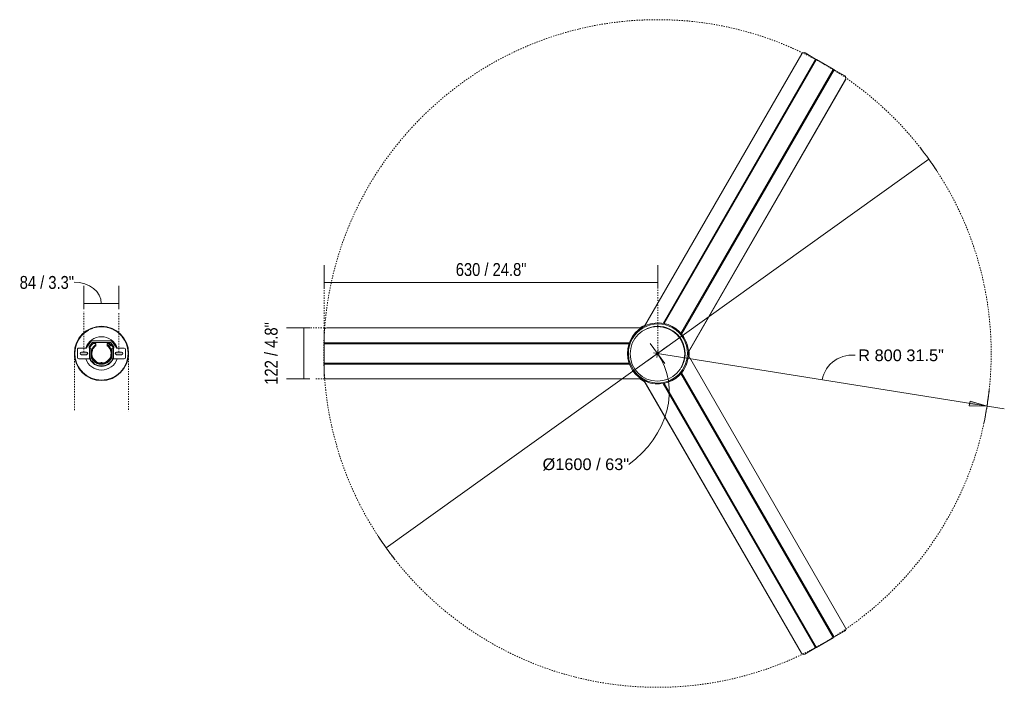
# Model space of a CAD drawing. Header units: millimetres. Extents: x 5554 to 11530, y -551 to 7395.
# Tile 3 of 3: x 9170 to 11530, y 5795 to 7395. Entities that reach past the tile are written whole.
import ezdxf

# ---------------------------------------------------------------- set-up
doc = ezdxf.new("R2010")
doc.units = ezdxf.units.MM
doc.linetypes.add('Dash', pattern=[6, 3, -3])
for name, color, linetype, lineweight in [('0_23', 7, 'Continuous', 9), ('0_87', 7, 'Continuous', 9), ('Aparatos eléctricos', 7, 'Continuous', 9), ('Cotas', 7, 'Continuous', 9), ('Cotas-14', 7, 'Continuous', 9), ('Elementos de detalle', 7, 'Continuous', 9), ('Lighthing Fixture Detail Wide Black', 7, 'Continuous', 20)]:
    doc.layers.add(name, color=color, linetype=linetype, lineweight=lineweight)
doc.layers.add('Lighthing Fixture Dim Grey Dash', color=7, linetype='Dash', lineweight=9, true_color=0xd2d2d2)
doc.styles.add('Arial', font='arial.ttf', dxfattribs={"height": 28})
doc.styles.add('Arial Narrow', font='ARIALN.TTF', dxfattribs={"height": 30.8})
doc.dimstyles.new('Diameter_-_3mm_Arial', dxfattribs={"dimscale": 304.8, "dimtxt": 28.567263, "dimasz": 0, "dimexe": 0.110236, "dimexo": 0, "dimgap": 0.068898, "dimtad": 3, "dimjust": 3, "dimtih": 1, "dimtoh": 1, "dimdec": 0, "dimzin": 0, "dimdsep": 46, "dimtxsty": 'Arial', "dimblk1": 'NONE', "dimblk2": 'NONE', "dimsah": 1, "dimcen": 0.09, "dimadec": 0, "dimazin": 0, "dimtfac": 1, "dimtdec": 4, "dimtix": 1, "dimtmove": 0, "dimatfit": 2, "dimfxl": 1, "dimtvp": 1, "dimtolj": 1, "dimtzin": 0, "dimarcsym": 2})
doc.dimstyles.new('FARO_-_2_2mm_Arial_Narrow_mm_Inch_Left', dxfattribs={"dimscale": 304.8, "dimtxt": 31.521674, "dimasz": 0, "dimexe": 0.137795, "dimexo": 0.0625, "dimgap": 0.022966, "dimtad": 1, "dimdec": 0, "dimzin": 0, "dimdsep": 46, "dimtxsty": 'Arial Narrow', "dimblk1": 'NONE', "dimblk2": 'NONE', "dimsah": 1, "dimcen": 0.09, "dimadec": 0, "dimazin": 0, "dimtfac": 1, "dimtdec": 4, "dimtix": 1, "dimtmove": 2, "dimatfit": 3, "dimfxl": 0.045932, "dimfxlon": 1, "dimtvp": 1, "dimtolj": 1, "dimtzin": 0, "dimarcsym": 2})
doc.dimstyles.new('FARO_-_2_2mm_Arial_Narrow_mm_Inch_Right', dxfattribs={"dimscale": 304.8, "dimtxt": 31.521674, "dimasz": 0, "dimexe": 0.137795, "dimexo": 0.0625, "dimgap": 0.022966, "dimtad": 1, "dimdec": 0, "dimzin": 0, "dimdsep": 46, "dimtxsty": 'Arial Narrow', "dimblk1": 'NONE', "dimblk2": 'NONE', "dimsah": 1, "dimcen": 0.09, "dimadec": 0, "dimazin": 0, "dimtfac": 1, "dimtdec": 4, "dimtix": 1, "dimtmove": 1, "dimatfit": 3, "dimfxl": 0.045932, "dimfxlon": 1, "dimtvp": 1, "dimtolj": 1, "dimtzin": 0, "dimarcsym": 2})
doc.dimstyles.new('FARO_-_2_2mm_Arial_Narrow_mm_Inch_Right_1', dxfattribs={"dimscale": 304.8, "dimtxt": 31.521674, "dimasz": 0, "dimexe": 0.137795, "dimexo": 0.0625, "dimgap": 0.022966, "dimtad": 1, "dimdec": 0, "dimzin": 0, "dimdsep": 46, "dimtxsty": 'Arial Narrow', "dimblk1": 'NONE', "dimblk2": 'NONE', "dimsah": 1, "dimcen": 0.09, "dimadec": 0, "dimazin": 0, "dimtfac": 1, "dimtdec": 4, "dimtix": 1, "dimtmove": 0, "dimatfit": 3, "dimfxl": 0.045932, "dimfxlon": 1, "dimtvp": 1, "dimtolj": 1, "dimtzin": 0, "dimarcsym": 2})
doc.dimstyles.new('Radial_-_3mm_Arial', dxfattribs={"dimscale": 304.8, "dimtxt": 28.567263, "dimasz": 0.137795, "dimexe": 0.137795, "dimexo": 0, "dimgap": 0.080381, "dimtad": 3, "dimjust": 3, "dimtih": 1, "dimtoh": 1, "dimdec": 0, "dimzin": 0, "dimdsep": 46, "dimtxsty": 'Arial', "dimsah": 1, "dimcen": 0.09, "dimdle": 0.137795, "dimadec": 0, "dimazin": 0, "dimtfac": 1, "dimtdec": 4, "dimtix": 1, "dimtmove": 0, "dimatfit": 2, "dimfxl": 1, "dimtvp": 1, "dimtfill": 1, "dimtolj": 1, "dimtzin": 0, "dimarcsym": 2})

# ---------------------------------------------------------------- blocks, each defined once
blk = doc.blocks.new('34287 - 34287 CRUISER XL Black fan with DC motor-590813-Planta_PDF Fixing Holes')
at = {"layer": '0_23'}
for p, q in [((-13, 28.5), (-13, 54.5)), ((-10, 57.5), (10, 57.5)), ((13, 54.5), (13, 36.5)), ((-14.1, 27.5), (-14.3, 27.5)), ((-13, 28.1), (-13.9, 26.6)), ((-12, 23.1), (-13.9, 26.6)), ((13, 28.5), (-13, 28.5)), ((-13, 28.5), (-13, 25.5)), ((13, 25.5), (-13, 25.5)), ((13, 36.5), (28.7, 25.5)), ((16, 29.5), (13, 29.5)), ((13, 29.5), (13, 28.5)), ((13, 25.5), (13, 28.5)), ((13, 28), (13.3, 28)), ((14.3, 27.5), (14.1, 27.5)), ((26, 22.5), (16, 29.5)), ((-26, 1.5), (-26, 0)), ((-26, 0), (-26, -1.5)), ((-23.5, 1.5), (-25, 1.5)), ((-23.5, -1.5), (-23.5, 1.5)), ((-23.5, 1.5), (-21.5, 1.5)), ((-21.5, 1.5), (-21.5, -1.5)), ((-21.5, 1.5), (-21.5, -1.5)), ((24, 13.5), (21, 13.5)), ((24, 19.6), (24, 13.5)), ((26, -22.5), (26, 22.5)), ((30, 23), (30, -23)), ((-25, -1.5), (-23.5, -1.5)), ((-23.5, -1.5), (-21.5, -1.5)), ((-13.9, -26.6), (-12, -23.1)), ((16, -29.5), (26, -22.5)), ((21, -13.5), (24, -13.5)), ((24, -13.5), (24, -19.6)), ((-14.3, -27.5), (-14.1, -27.5)), ((-13, -28.1), (-13.9, -26.6)), ((-13, -25.5), (-13, -28.5)), ((-13, -25.5), (13, -25.5)), ((-13, -54.5), (-13, -28.5)), ((-13, -28.5), (13, -28.5)), ((28.7, -25.5), (13, -36.5)), ((13, -28.5), (13, -25.5)), ((13.3, -28), (13, -28)), ((13, -28.5), (13, -29.5)), ((13, -29.5), (16, -29.5)), ((13, -36.5), (13, -54.5)), ((14.1, -27.5), (14.3, -27.5)), ((10, -57.5), (-10, -57.5))]:
    blk.add_line(p, q, dxfattribs=at)
at = {"layer": '0_23', "flags": 128}
for points in [[(-25, 1.5), (-23.6, 8.2), (-20.5, 14.3), (-15.8, 19.4), (-10, 22.9), (-3.4, 24.8), (3.5, 24.8), (10.1, 22.9), (15.9, 19.3), (20.6, 14.2), (21, 13.5)], [(21, -13.5), (16.6, -18.7), (10.9, -22.5), (4.4, -24.6), (-2.5, -24.9), (-9.2, -23.3), (-15.1, -19.9), (-20, -15), (-23.3, -9), (-24.9, -2.4), (-25, -1.5)]]:
    blk.add_lwpolyline(points, dxfattribs=at)
at = {"layer": '0_23'}
for centre, radius, start, end in [((-10, 54.5), 3, 90, 180), ((10, 54.5), 3, 0, 90), ((0, 0), 31, 114.7939, 245.2061), ((0, 0), 30, 117.5, 242.5), ((0, 0), 25, 32.6836, 176.5602), ((0, 0), 31, 39.268, 64.6792), ((27, 23), 3, 0, 55.008), ((0, 0), 26, 117.4724, 176.6391), ((0, 0), 26, 162.8127, 176.0294), ((0, 0), 26, 149.335, 159.1157), ((0, 0), 23, 35.9413, 176.2607), ((0, 0), 26, 135.1529, 144.5426), ((0, 0), 26, 117.5, 130.9729), ((19.4, 19.4), 2, 90, 270), ((19.4, 19.4), 2, 270, 90), ((0, 0), 26, 183.3827, 222.222), ((0, 0), 26, 184.8315, 201.3503), ((0, 0), 25, 183.4398, 327.3164), ((0, 0), 26, 204.789, 222.1651), ((0, 0), 23, 183.7393, 324.0587), ((-19.4, -19.4), 2, 90, 270), ((-19.4, -19.4), 2, 85.0121, 90), ((-19.4, -19.4), 2, 270, 4.9879), ((-19.4, -19.4), 2, 4.9879, 85.0121), ((0, 0), 26, 227.8349, 242.5), ((0, 0), 31, 295.3208, 320.732), ((27, -23), 3, 304.992, 0), ((-10, -54.5), 3, 180, 270), ((10, -54.5), 3, 270, 0)]:
    blk.add_arc(centre, radius, start, end, dxfattribs=at)
for points in [[(-26, 0), (-26, 0.3), (-26, 0.8), (-26, 1.3), (-26, 1.5)], [(-26, -1.5), (-26, -1.3), (-26, -0.8), (-26, -0.3), (-26, 0)], [(21, 13.5), (21, 13.5), (20.9, 13.5), (20, 13.5), (19.1, 13.5), (18.6, 13.5)], [(18.6, -13.5), (19.1, -13.5), (20, -13.5), (20.9, -13.5), (21, -13.5), (21, -13.5)]]:
    blk.add_open_spline(points, degree=3, dxfattribs=at)
at = {"layer": 'Aparatos eléctricos'}
for p, q in [((-41.4, 48.6), (-35.6, 53)), ((-33.2, 54.6), (-24.5, 59.1)), ((-24.3, 59.2), (-14.9, 62.1)), ((-12, 62.7), (-4.8, 63.7)), ((0, 64), (9.9, 63.1)), ((12.8, 62.6), (19.8, 60.7)), ((22.7, 59.7), (31.6, 55.7)), ((32, 55.4), (39.9, 49.9)), ((42, 48.1), (47.2, 43)), ((-60.1, 21.8), (-57.1, 28.5)), ((-55.9, 31), (-50.5, 39.2)), ((-49.5, 40.4), (-43.8, 46.6)), ((49.3, 40.6), (54, 34.1)), ((55.2, 32.3), (59.4, 23.6)), ((-63.9, -0.9), (-63.3, 9)), ((-62.9, 11.1), (-61.1, 18.8)), ((60.3, 21), (62.3, 14)), ((63, 10.8), (63.8, 3.3)), ((63.9, 0.9), (63.3, -9)), ((-63, -10.8), (-63.8, -3.3)), ((-60.3, -21.2), (-62.3, -14)), ((-55.1, -32.5), (-59.4, -23.6)), ((60.1, -21.8), (57.1, -28.5)), ((62.9, -11.1), (61.1, -18.8)), ((-49.3, -40.6), (-54, -34.1)), ((-42, -48.1), (-47.2, -43)), ((49.5, -40.4), (43.8, -46.6)), ((55.9, -31), (50.5, -39.2)), ((-32, -55.4), (-39.9, -49.9)), ((-22.7, -59.7), (-31.6, -55.7)), ((-12.8, -62.6), (-19.8, -60.7)), ((0, -64), (-9.9, -63.1)), ((12, -62.7), (4.8, -63.7)), ((24.3, -59.2), (14.9, -62.1)), ((33.2, -54.6), (24.5, -59.1)), ((41.4, -48.6), (35.6, -53))]:
    blk.add_line(p, q, dxfattribs=at)
for radius, start, end in [(64, 90, 270), (64, 270, 90), (39.9, 109.0499, 250.9501), (39.9, 289.0499, 70.9501)]:
    blk.add_arc((0, 0), radius, start, end, dxfattribs=at)
blk = doc.blocks.new('34287 - 34287 CRUISER XL Black fan with DC motor-590813-Planta_PDF')
at = {"layer": '0_87'}
for p, q in [((-5, 72.9), (-657.3, 449.5)), ((3.3, 73), (656.8, 450.3)), ((4.1, 73), (657.1, 449.9)), ((656.8, 450.3), (657.1, 449.9)), ((-665.4, 447.5), (-680.1, 422)), ((665, 448.2), (665.2, 447.9)), ((680, 422.1), (665.2, 447.9)), ((-681.2, 420), (-704.4, 379.8)), ((-681.1, 420.3), (-681.2, 420)), ((-681.2, 420), (-48.5, 54.7)), ((-680.1, 422.1), (-681.1, 420.3)), ((-48.2, 54.9), (-681.1, 420.3)), ((-680.1, 422.1), (-46.6, 56.3)), ((680, 422.1), (46.5, 56.4)), ((46.8, 56.2), (680.2, 421.8)), ((681.2, 420.1), (48.5, 54.8)), ((680.2, 421.8), (680, 422.1)), ((681.2, 420.1), (680.2, 421.8)), ((704.4, 379.9), (681.2, 420.2)), ((-705.6, 377.9), (-720.5, 352.1)), ((-705.4, 378.2), (-705.6, 377.9)), ((-705.6, 377.9), (-72.1, 12.1)), ((-704.4, 379.9), (-705.4, 378.2)), ((-72.1, 12.5), (-705.4, 378.2)), ((-704.4, 379.9), (-71.6, 14.5)), ((704.4, 379.9), (71.6, 14.6)), ((71.7, 14.3), (704.6, 379.6)), ((705.5, 377.9), (72.1, 12.2)), ((704.6, 379.6), (704.4, 379.9)), ((705.5, 377.9), (704.6, 379.6)), ((720.2, 352.5), (705.5, 378)), ((-720.6, 351.8), (-720.5, 352.1)), ((-718.4, 343.7), (-718.2, 344.1)), ((-64.9, -33.6), (-718.4, 343.7)), ((-65.3, -32.9), (-718.2, 344.1)), ((65.6, -32.2), (718, 344.5)), ((-60.7, -40.8), (-60.7, -794)), ((61.1, -40.1), (61.1, -794)), ((61.6, -39.4), (61.6, -794)), ((-25.5, -800), (-25.5, -68.5)), ((-23.5, -69.2), (-23.5, -800)), ((-23.2, -800), (-23.2, -69.3)), ((23.2, -800), (23.2, -69.3)), ((25.2, -68.6), (25.2, -800)), ((25.6, -800), (25.6, -68.5)), ((-54.8, -800), (-25.4, -800)), ((-25.5, -800), (-23.5, -800)), ((-23.5, -800), (-23.2, -800)), ((-23.2, -800), (23.3, -800)), ((23.2, -800), (25.2, -800)), ((25.2, -800), (25.6, -800)), ((25.6, -800), (55.3, -800)), ((55.7, -800), (55.3, -800)), ((61.6, -794), (61.1, -794))]:
    blk.add_line(p, q, dxfattribs=at)
at = {"layer": '0_87', "flags": 128}
for points in [[(-665.6, 447.1), (-665.4, 447.5), (-665.1, 447.8)], [(720, 352.9), (720.2, 352.5), (720.4, 352.1)], [(-54.4, -800), (-54.8, -800), (-55.3, -799.9)]]:
    blk.add_lwpolyline(points, dxfattribs=at)
at = {"layer": '0_87'}
for centre, major_axis, start_param, end_param in [((-660.2, 444.5), (-5.2, 3), 4.712389, 6.283185), ((660, 444.9), (5.2, 3), 0, 1.570796), ((-715.3, 349.1), (-5.2, 3), 0, 1.570796), ((715, 349.5), (5.2, 3), 4.712389, 6.283185), ((-54.8, -794), (0, 6), 1.570796, 3.141593), ((55.3, -794), (0, 6), 3.141593, 4.712389)]:
    blk.add_ellipse(centre, major_axis=major_axis, ratio=0.97437, start_param=start_param, end_param=end_param, dxfattribs=at)
at = {"layer": 'Aparatos eléctricos'}
for p, q in [((-7.2, 74.2), (0, 74.6)), ((-4.1, 73.1), (-5.2, 73.1)), ((-4.1, 73.1), (-3.9, 73)), ((0, 74.6), (5.4, 74.2)), ((3.2, 73.2), (3, 73)), ((3.5, 73.2), (3.2, 73.2)), ((5.2, 72.9), (5.4, 73)), ((28.8, 57), (31.6, 55.7)), ((39.2, 50.4), (39.9, 49.9)), ((42, 48.1), (43.3, 46.9)), ((46.6, 43.6), (47.2, 43)), ((49.3, 40.6), (49.8, 40)), ((53.6, 34.7), (54, 34.1)), ((55.1, 32.5), (55.2, 32.3)), ((-65.7, -32), (-66, -31.8)), ((-65.1, -33.5), (-65, -33.8)), ((-65, -33.8), (-64.7, -34)), ((-61.3, -40.1), (-61.3, -39.9)), ((-61.3, -40.1), (-60.6, -41.1)), ((60.5, -41), (60.5, -41.2)), ((61.6, -39.6), (61.8, -39.3)), ((61.8, -39.3), (61.8, -39.1)), ((65.4, -33), (65.2, -33.1)), ((65.4, -33), (65.9, -32))]:
    blk.add_line(p, q, dxfattribs=at)
at = {"layer": 'Aparatos eléctricos', "flags": 128}
for points in [[(-60.7, -43.4), (-60.9, -43.1), (-67, -32.9), (-67.2, -32.3)], [(67.6, -31), (65.5, -35.7), (61.6, -41.8)]]:
    blk.add_lwpolyline(points, dxfattribs=at)
at = {"layer": 'Aparatos eléctricos'}
for radius, start, end in [(70.9, 90, 270), (73.2, 90, 135), (74.6, 90, 95.4337), (74.6, 85.8192, 90), (73.2, 45, 90), (70.9, 270, 90), (73.2, 135, 270), (65, 90, 121.2812), (65, 336.922, 90), (73.2, 270, 45), (64, 37.1563, 67.8985), (64, 29.6202, 30), (74.6, 205.8192, 215.4337), (74.6, 325.8192, 335.4337)]:
    blk.add_arc((0, 0), radius, start, end, dxfattribs=at)
blk = doc.blocks.new('DIMBLOCK9-Planta_PDF Fixing Holes')
at = {"layer": 'Cotas-14', "color": 251, "true_color": 0x5b5b5b}
for p, q in [((9323.1, 6715.1), (9323.1, 6757.1)), ((9407.3, 6715.1), (9407.3, 6757.1)), ((9323.1, 6715.1), (9407.3, 6715.1)), ((9323.1, 6715.1), (9323.1, 6701.1)), ((9407.3, 6715.1), (9407.3, 6701.1))]:
    blk.add_line(p, q, dxfattribs=at)
blk.add_ellipse((9300.1, 6715.1), major_axis=(65.1, 0), ratio=0.781765, start_param=0, end_param=1.570796, dxfattribs=at)
at = {"layer": 'Cotas-14', "color": 0, "insert": (9169.5, 6780.7), "char_height": 30.8, "width": 156.708, "attachment_point": 1, "line_spacing_factor": 0.974696, "style": 'Arial Narrow'}
blk.add_mtext('84 / 3.3"', dxfattribs=at)
blk = doc.blocks.new('_None')
blk = doc.blocks.new('DIMBLOCK10-Planta_PDF')
at = {"layer": 'Cotas-14', "color": 8, "true_color": 0x787878}
for p, q in [((10698.4, 6595), (11348.9, 7060.7)), ((10698.4, 6595), (10047.9, 6129.2)), ((10688.6, 6596.6), (10708.2, 6593.3)), ((10696.8, 6585.2), (10700, 6604.7))]:
    blk.add_line(p, q, dxfattribs=at)
for start, end in [(33.1951, 38.008), (213.1951, 218.008)]:
    blk.add_arc((10698.4, 6595), 800, start, end, dxfattribs=at)
blk.add_ellipse((10527.1, 6472.3), major_axis=(171.3, 122.7), ratio=0.835343, start_param=4.712389, end_param=6.283185, dxfattribs=at)
at = {"layer": 'Cotas-14', "color": 0, "insert": (10423, 6343.6), "char_height": 28, "width": 247.876, "attachment_point": 1, "line_spacing_factor": 0.941778, "style": 'Arial'}
blk.add_mtext('Ø1600 / 63"', dxfattribs=at)
blk = doc.blocks.new('DIMBLOCK11-Planta_PDF')
at = {"layer": 'Cotas-14', "true_color": 0x777777}
blk.add_hatch(color=8, dxfattribs=at).paths.add_polyline_path([(11488.4, 6468.7), (11447.8, 6480.8), (11446, 6469.9)])
at = {"layer": 'Cotas-14', "color": 8, "true_color": 0x777777}
for p, q in [((10722.5, 6612.4), (10674.4, 6577.5)), ((10715.8, 6570.9), (10681, 6619)), ((10698.4, 6595), (11529.9, 6462.1)), ((11447.8, 6480.8), (11446, 6469.9)), ((11446, 6469.9), (11488.4, 6468.7)), ((11488.4, 6468.7), (11447.8, 6480.8))]:
    blk.add_line(p, q, dxfattribs=at)
blk.add_arc((10698.4, 6595), 800, 347.913, 353.929, dxfattribs=at)
blk.add_ellipse((11168.6, 6519.8), major_axis=(-75.2, 12), ratio=0.93667, start_param=4.712389, end_param=6.283185, dxfattribs=at)
at = {"layer": 'Cotas-14', "color": 0, "insert": (11179.8, 6604.6), "char_height": 28, "width": 245.239, "attachment_point": 1, "line_spacing_factor": 0.941778, "style": 'Arial', "bg_fill": 3, "box_fill_scale": 1.25, "bg_fill_color": 256, "bg_fill_true_color": 13158600, "bg_fill_transparency": 0}
blk.add_mtext('R 800 31.5"', dxfattribs=at)
blk = doc.blocks.new('DIMBLOCK12-Planta_PDF')
at = {"layer": 'Cotas-14', "color": 251, "true_color": 0x5b5b5b}
for p, q in [((9850.8, 6656.3), (9808.8, 6656.3)), ((9850.8, 6656.3), (9850.8, 6534)), ((9850.8, 6656.3), (9864.8, 6656.3)), ((9850.8, 6534), (9808.8, 6534)), ((9850.8, 6534), (9864.8, 6534))]:
    blk.add_line(p, q, dxfattribs=at)
at = {"layer": 'Cotas-14', "color": 0, "insert": (9757, 6520.1), "char_height": 30.8, "width": 180.124, "attachment_point": 1, "rotation": 90, "line_spacing_factor": 0.974696, "style": 'Arial Narrow'}
blk.add_mtext('122 / 4.8"', dxfattribs=at)
blk = doc.blocks.new('DIMBLOCK13-Planta_PDF')
at = {"layer": 'Cotas-14', "color": 251, "true_color": 0x5b5b5b}
for p, q in [((9899.8, 6764.8), (9899.8, 6806.8)), ((10699.6, 6764.8), (10699.6, 6806.8)), ((9899.8, 6764.8), (10699.6, 6764.8)), ((9899.8, 6764.8), (9899.8, 6750.8)), ((10699.6, 6764.8), (10699.6, 6750.8))]:
    blk.add_line(p, q, dxfattribs=at)
at = {"layer": 'Cotas-14', "color": 0, "insert": (10214.9, 6811.6), "char_height": 30.8, "width": 203.54, "attachment_point": 1, "line_spacing_factor": 0.974696, "style": 'Arial Narrow'}
blk.add_mtext('630 / 24.8"', dxfattribs=at)

msp = doc.modelspace()

# ---------------------------------------------------------------- hatches: boundary and pattern name
at = {"layer": 'Elementos de detalle', "true_color": 0xc0c0c0}
h = msp.add_hatch(color=9, dxfattribs=at)
h.paths.add_polyline_path([(9329.5, 6592.1), (9330.3, 6592.2), (9331, 6592.5), (9331.7, 6593), (9332.1, 6593.6), (9332.4, 6594.3), (9332.5, 6595.1), (9332.4, 6595.9), (9332.1, 6596.6), (9331.6, 6597.2), (9331, 6597.7), (9330.3, 6598), (9329.5, 6598.1), (9316.8, 6598), (9316, 6597.7), (9315.4, 6597.2), (9314.9, 6596.6), (9314.6, 6595.9), (9314.5, 6595.1), (9314.6, 6594.3), (9314.9, 6593.6), (9315.4, 6593), (9316, 6592.5), (9316.8, 6592.2), (9317.9, 6592.1)])
h.paths.add_polyline_path([(9413.8, 6592.1), (9414.5, 6592.2), (9415.3, 6592.5), (9415.9, 6593), (9416.4, 6593.6), (9416.7, 6594.5), (9416.8, 6595.1), (9416.7, 6595.9), (9416.4, 6596.6), (9415.9, 6597.2), (9415.3, 6597.7), (9414.2, 6598), (9413.8, 6598.1), (9401, 6598), (9400.3, 6597.7), (9399.7, 6597.2), (9399.2, 6596.6), (9398.9, 6595.9), (9398.8, 6595.1), (9398.9, 6594.3), (9399.2, 6593.6), (9399.7, 6593), (9400.4, 6592.4), (9401, 6592.2), (9401.8, 6592.1), (9407.3, 6592.1)])

# ---------------------------------------------------------------- linework, layer by layer
at = {"layer": 'Lighthing Fixture Detail Wide Black'}
for p, q in [((9329.5, 6598.1), (9317.5, 6598.1)), ((9317.5, 6592.1), (9329.5, 6592.1)), ((9413.8, 6598.1), (9401.8, 6598.1)), ((9401.8, 6592.1), (9413.8, 6592.1))]:
    msp.add_line(p, q, dxfattribs=at)
for centre, radius, start, end in [((9365.6, 6595.1), 65, 0, 180), ((10698.4, 6594.1), 65.5, 90, 270), ((10698.4, 6594.1), 65.5, 270, 90), ((9365.6, 6595.1), 65, 180, 0), ((9317.5, 6595.1), 3, 90, 270), ((9329.5, 6595.1), 3, 270, 90), ((9401.8, 6595.1), 3, 90, 270), ((9413.8, 6595.1), 3, 270, 90)]:
    msp.add_arc(centre, radius, start, end, dxfattribs=at)
at = {"layer": 'Lighthing Fixture Dim Grey Dash'}
for p, q in [((9899.8, 6642.1), (9899.8, 6768.9)), ((10699.6, 6594.9), (10699.6, 6768.9)), ((9323.1, 6598.3), (9323.1, 6694.9)), ((9407.3, 6598.3), (9407.3, 6693.3)), ((9899.8, 6656.3), (9855.9, 6656.3)), ((9300.6, 6594.3), (9300.6, 6456.9)), ((9430.4, 6595), (9430.4, 6456.9)), ((9936.3, 6534), (9876.3, 6534))]:
    msp.add_line(p, q, dxfattribs=at)
msp.add_circle((10698.4, 6595), 800, dxfattribs=at)

# ---------------------------------------------------------------- block references
at = {"layer": 'Aparatos eléctricos', "extrusion": (0, 0, -1), "rotation": 89.99999999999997}
for name, p in [('34287 - 34287 CRUISER XL Black fan with DC motor-590813-Planta_PDF', (-10699.6, 6595.1)), ('34287 - 34287 CRUISER XL Black fan with DC motor-590813-Planta_PDF Fixing Holes', (-9365.6, 6595.1))]:
    msp.add_blockref(name, p, dxfattribs=at)

# ---------------------------------------------------------------- dimensions: what is measured, and where the dimension line sits
at = {"layer": 'Cotas', "color": 8, "true_color": 0x787878}
dim = msp.add_diameter_dim_2p(p1=(11348.9, 7060.7), p2=(10047.9, 6129.2), text='Ø1600 / 63"', dimstyle='Diameter_-_3mm_Arial', override={"dimpost": 'ø <>'}, dxfattribs=at)
dim.commit()
dim.dimension.update_dxf_attribs({"geometry": 'DIMBLOCK10-Planta_PDF', "text_midpoint": (10639.6, 6677)})
at = {"layer": 'Cotas', "color": 251, "true_color": 0x5b5b5b}
dim = msp.add_linear_dim(base=(10699.6, 6764.8), p1=(9899.8, 6750.8), p2=(10699.6, 6750.8), text='630 / 24.8"', dimstyle='FARO_-_2_2mm_Arial_Narrow_mm_Inch_Right_1', override={"dimpost": '<>', "dimfxl": 799.811797}, dxfattribs=at)
dim.commit()
dim.dimension.update_dxf_attribs({"geometry": 'DIMBLOCK13-Planta_PDF', "text_midpoint": (10299.7, 6787.7)})
dim = msp.add_linear_dim(base=(9407.3, 6715.1), p1=(9323.1, 6701.1), p2=(9407.3, 6701.1), dimstyle='FARO_-_2_2mm_Arial_Narrow_mm_Inch_Right', override={"dimpost": '<>', "dimfxl": 84.257263}, dxfattribs=at)
dim.commit()
dim.dimension.update_dxf_attribs({"geometry": 'DIMBLOCK9-Planta_PDF Fixing Holes', "text_midpoint": (9247.9, 6760.2), "dimtype": 160})
dim = msp.add_linear_dim(base=(9850.8, 6534), p1=(9864.8, 6656.3), p2=(9864.8, 6534), angle=90, dimstyle='FARO_-_2_2mm_Arial_Narrow_mm_Inch_Left', override={"dimpost": '<>', "dimfxl": 122.348579}, dxfattribs=at)
dim.commit()
dim.dimension.update_dxf_attribs({"geometry": 'DIMBLOCK12-Planta_PDF', "text_midpoint": (9777.5, 6610.1), "dimtype": 160, "text_rotation": 90})

# ---------------------------------------------------------------- next in the draw order: dimensions: what is measured, and where the dimension line sits
at = {"layer": 'Cotas', "color": 8, "true_color": 0x777777}
dim = msp.add_radius_dim(center=(10698.4, 6595), mpoint=(11488.4, 6468.7), dimstyle='Radial_-_3mm_Arial', override={"dimpost": 'R<>'}, dxfattribs=at)
dim.commit()
dim.dimension.update_dxf_attribs({"geometry": 'DIMBLOCK11-Planta_PDF', "text_midpoint": (11082.5, 6596.8)})

doc.saveas('drawing.dxf')
